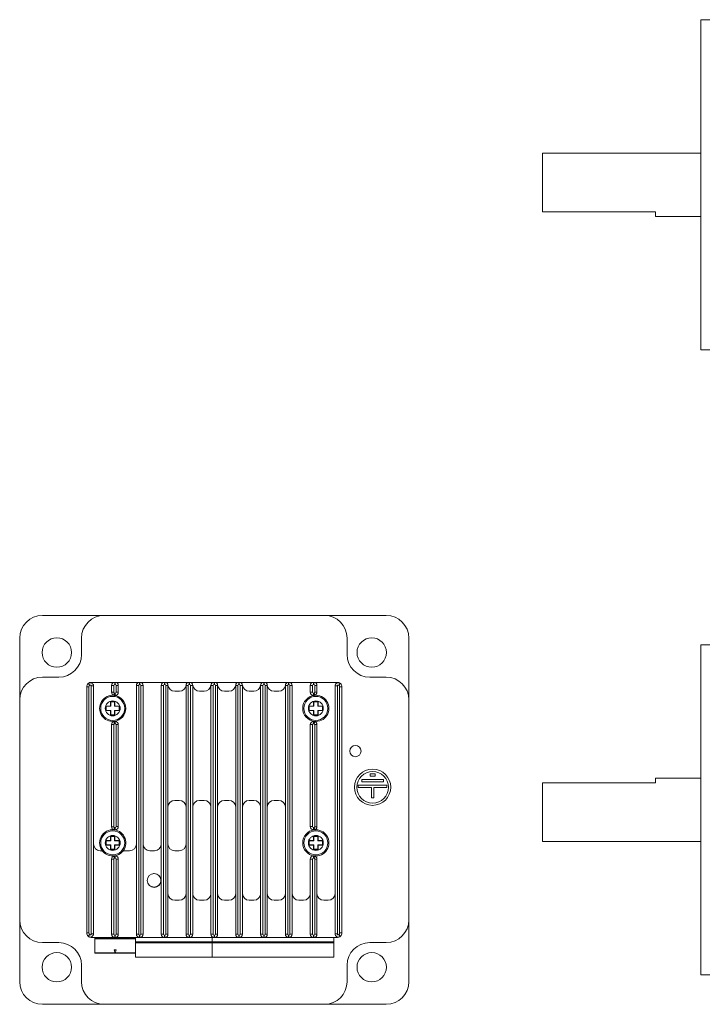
# Model space of a CAD drawing. Header units: millimetres. Extents: x 25 to 412, y 47 to 271.
# Tile 1 of 2: x 25 to 177, y 47 to 265. Entities that reach past the tile are written whole.
import ezdxf

# ---------------------------------------------------------------- set-up
doc = ezdxf.new("R2010")
doc.units = ezdxf.units.MM

msp = doc.modelspace()

# ---------------------------------------------------------------- linework, layer by layer
at = {"color": 7, "linetype": 'Continuous', "lineweight": 15}
for p, q in [((177.89, 264.58), (175.89, 264.58)), ((175.89, 191.55), (175.89, 264.58)), ((175.89, 235.06), (140.89, 235.06)), ((140.89, 222.06), (140.89, 235.06)), ((140.89, 222.06), (165.89, 222.06)), ((165.89, 222.06), (165.89, 221.06)), ((165.89, 221.06), (175.89, 221.06)), ((175.89, 191.55), (177.89, 191.55)), ((30.37, 132.82), (44.02, 132.82)), ((44.02, 132.82), (92.72, 132.82)), ((92.72, 132.82), (106.37, 132.82)), ((25.37, 114.17), (25.37, 127.82)), ((39.02, 124.17), (39.02, 127.82)), ((97.72, 127.82), (97.72, 124.17)), ((111.37, 127.82), (111.37, 114.17)), ((177.89, 126.33), (175.89, 126.33)), ((175.89, 89.82), (175.89, 126.33)), ((30.37, 119.17), (34.02, 119.17)), ((46.37, 118.02), (41.17, 118.02)), ((46.37, 117.52), (46.37, 118.02)), ((46.37, 118.02), (46.46, 118.02)), ((46.46, 117.52), (46.46, 118.02)), ((51.86, 118.02), (46.46, 118.02)), ((51.86, 117.52), (51.86, 118.02)), ((51.86, 118.02), (51.94, 118.02)), ((51.94, 117.52), (51.94, 118.02)), ((57.34, 118.02), (51.94, 118.02)), ((57.34, 118.02), (57.34, 117.52)), ((57.34, 118.02), (57.43, 118.02)), ((57.43, 118.02), (57.43, 117.52)), ((62.83, 118.02), (57.43, 118.02)), ((62.83, 118.02), (62.83, 117.52)), ((62.83, 118.02), (62.92, 118.02)), ((62.92, 118.02), (62.92, 117.52)), ((68.32, 118.02), (62.92, 118.02)), ((68.32, 118.02), (68.32, 117.52)), ((68.32, 118.02), (68.41, 118.02)), ((68.41, 118.02), (68.41, 117.52)), ((73.81, 118.02), (68.41, 118.02)), ((73.81, 117.52), (73.81, 118.02)), ((73.81, 118.02), (73.9, 118.02)), ((73.9, 117.52), (73.9, 118.02)), ((79.3, 118.02), (73.9, 118.02)), ((79.3, 117.52), (79.3, 118.02)), ((79.3, 118.02), (79.39, 118.02)), ((79.39, 117.52), (79.39, 118.02)), ((84.79, 118.02), (79.39, 118.02)), ((84.79, 118.02), (84.79, 117.52)), ((84.79, 118.02), (84.88, 118.02)), ((84.88, 118.02), (84.88, 117.52)), ((90.28, 118.02), (84.88, 118.02)), ((90.28, 117.52), (90.28, 118.02)), ((90.28, 118.02), (90.37, 118.02)), ((90.37, 117.52), (90.37, 118.02)), ((95.57, 118.02), (90.37, 118.02)), ((102.72, 119.17), (106.37, 119.17)), ((40.67, 117.02), (40.17, 117.02)), ((40.17, 62.62), (40.17, 117.02)), ((40.67, 117.02), (40.67, 62.62)), ((41.17, 117.24), (41.67, 117.24)), ((41.17, 62.4), (41.17, 117.24)), ((41.67, 117.24), (41.67, 62.4)), ((45.67, 117.32), (46.17, 117.32)), ((45.67, 115.84), (45.67, 117.32)), ((45.67, 115.84), (46.17, 115.84)), ((46.17, 117.32), (46.17, 115.84)), ((46.28, 115.66), (46.46, 115.66)), ((46.46, 117.52), (46.37, 117.52)), ((46.46, 115.16), (46.46, 115.66)), ((46.66, 117.32), (47.16, 117.32)), ((46.66, 115.86), (46.66, 117.32)), ((46.66, 115.86), (47.16, 115.86)), ((47.16, 117.32), (47.16, 115.86)), ((51.16, 62.32), (51.16, 117.32)), ((51.16, 117.32), (51.66, 117.32)), ((51.66, 117.32), (51.66, 62.32)), ((51.94, 117.52), (51.86, 117.52)), ((52.14, 117.32), (52.64, 117.32)), ((52.14, 62.32), (52.14, 117.32)), ((52.64, 117.32), (52.64, 62.32)), ((57.14, 117.32), (56.64, 117.32)), ((56.64, 62.32), (56.64, 117.32)), ((57.14, 117.32), (57.14, 62.32)), ((57.43, 117.52), (57.34, 117.52)), ((57.63, 62.32), (57.63, 117.32)), ((58.13, 117.32), (57.63, 117.32)), ((58.13, 117.32), (58.13, 62.32)), ((60.65, 116.07), (59.62, 116.07)), ((62.13, 62.32), (62.13, 117.32)), ((62.63, 117.32), (62.13, 117.32)), ((62.63, 117.32), (62.63, 62.32)), ((62.92, 117.52), (62.83, 117.52)), ((63.12, 62.32), (63.12, 117.32)), ((63.62, 117.32), (63.12, 117.32)), ((63.62, 117.32), (63.62, 62.32)), ((66.14, 116.07), (65.11, 116.07)), ((68.12, 117.32), (67.62, 117.32)), ((67.62, 62.32), (67.62, 117.32)), ((68.12, 117.32), (68.12, 62.32)), ((68.41, 117.52), (68.32, 117.52)), ((68.61, 62.32), (68.61, 117.32)), ((69.11, 117.32), (68.61, 117.32)), ((69.11, 117.32), (69.11, 62.32)), ((71.62, 116.07), (70.6, 116.07)), ((73.61, 117.32), (73.11, 117.32)), ((73.11, 62.32), (73.11, 117.32)), ((73.61, 117.32), (73.61, 62.32)), ((73.9, 117.52), (73.81, 117.52)), ((74.1, 62.32), (74.1, 117.32)), ((74.6, 117.32), (74.1, 117.32)), ((74.6, 117.32), (74.6, 62.32)), ((77.11, 116.07), (76.09, 116.07)), ((78.6, 117.32), (79.1, 117.32)), ((78.6, 62.32), (78.6, 117.32)), ((79.1, 117.32), (79.1, 62.32)), ((79.39, 117.52), (79.3, 117.52)), ((79.59, 62.32), (79.59, 117.32)), ((79.59, 117.32), (80.09, 117.32)), ((80.09, 117.32), (80.09, 62.32)), ((82.6, 116.07), (81.57, 116.07)), ((84.09, 62.32), (84.09, 117.32)), ((84.59, 117.32), (84.09, 117.32)), ((84.59, 117.32), (84.59, 62.32)), ((84.88, 117.52), (84.79, 117.52)), ((85.08, 62.32), (85.08, 117.32)), ((85.58, 117.32), (85.08, 117.32)), ((85.58, 117.32), (85.58, 62.32)), ((90.08, 117.32), (89.58, 117.32)), ((89.58, 115.86), (89.58, 117.32)), ((90.08, 115.86), (89.58, 115.86)), ((90.08, 117.32), (90.08, 115.86)), ((90.37, 117.52), (90.28, 117.52)), ((90.28, 115.16), (90.28, 115.66)), ((90.28, 115.66), (90.45, 115.66)), ((91.07, 117.32), (90.57, 117.32)), ((90.57, 115.84), (90.57, 117.32)), ((91.07, 115.84), (90.57, 115.84)), ((91.07, 117.32), (91.07, 115.84)), ((95.07, 117.24), (95.57, 117.24)), ((95.07, 62.4), (95.07, 117.24)), ((95.57, 117.24), (95.57, 62.4)), ((96.07, 117.02), (96.57, 117.02)), ((96.07, 62.62), (96.07, 117.02)), ((96.57, 117.02), (96.57, 62.62)), ((25.37, 65.47), (25.37, 114.17)), ((45.42, 113.77), (46.42, 113.77)), ((45.42, 113.77), (45.42, 112.77)), ((45.49, 113.69), (45.42, 113.77)), ((45.49, 112.72), (45.49, 113.69)), ((46.34, 113.69), (45.49, 113.69)), ((46.46, 115.16), (46.21, 115.16)), ((46.34, 113.69), (46.42, 113.77)), ((46.34, 112.72), (46.34, 113.69)), ((46.42, 113.77), (46.42, 112.77)), ((90.52, 115.16), (90.28, 115.16)), ((90.32, 113.77), (91.32, 113.77)), ((90.32, 113.77), (90.32, 112.77)), ((90.39, 113.69), (90.32, 113.77)), ((90.39, 112.72), (90.39, 113.69)), ((91.24, 113.69), (90.39, 113.69)), ((91.24, 113.69), (91.32, 113.77)), ((91.24, 112.72), (91.24, 113.69)), ((91.32, 113.77), (91.32, 112.77)), ((111.37, 114.17), (111.37, 65.47)), ((45.42, 112.77), (44.42, 112.77)), ((44.42, 111.77), (44.42, 112.77)), ((44.47, 112.72), (44.42, 112.77)), ((44.47, 111.82), (44.42, 111.77)), ((45.42, 111.77), (44.42, 111.77)), ((45.49, 112.72), (44.47, 112.72)), ((44.47, 111.82), (44.47, 112.72)), ((45.49, 111.82), (44.47, 111.82)), ((45.49, 112.72), (45.42, 112.77)), ((45.49, 111.82), (45.42, 111.77)), ((45.42, 111.77), (45.42, 110.77)), ((45.49, 110.85), (45.49, 111.82)), ((46.34, 112.72), (46.42, 112.77)), ((47.36, 112.72), (46.34, 112.72)), ((46.34, 111.82), (46.42, 111.77)), ((47.36, 111.82), (46.34, 111.82)), ((46.34, 110.85), (46.34, 111.82)), ((47.42, 112.77), (46.42, 112.77)), ((47.42, 111.77), (46.42, 111.77)), ((46.42, 111.77), (46.42, 110.77)), ((47.36, 112.72), (47.42, 112.77)), ((47.36, 112.72), (47.36, 111.82)), ((47.36, 111.82), (47.42, 111.77)), ((47.42, 112.77), (47.42, 111.77)), ((90.32, 112.77), (89.32, 112.77)), ((89.32, 111.77), (89.32, 112.77)), ((89.37, 112.72), (89.32, 112.77)), ((89.37, 111.82), (89.32, 111.77)), ((90.32, 111.77), (89.32, 111.77)), ((90.39, 112.72), (89.37, 112.72)), ((89.37, 111.82), (89.37, 112.72)), ((90.39, 111.82), (89.37, 111.82)), ((90.39, 112.72), (90.32, 112.77)), ((90.39, 111.82), (90.32, 111.77)), ((90.32, 111.77), (90.32, 110.77)), ((90.39, 110.85), (90.39, 111.82)), ((91.24, 112.72), (91.32, 112.77)), ((92.26, 112.72), (91.24, 112.72)), ((91.24, 111.82), (91.32, 111.77)), ((92.26, 111.82), (91.24, 111.82)), ((91.24, 110.85), (91.24, 111.82)), ((92.32, 112.77), (91.32, 112.77)), ((92.32, 111.77), (91.32, 111.77)), ((91.32, 111.77), (91.32, 110.77)), ((92.26, 112.72), (92.32, 112.77)), ((92.26, 112.72), (92.26, 111.82)), ((92.26, 111.82), (92.32, 111.77)), ((92.32, 112.77), (92.32, 111.77)), ((45.49, 110.85), (45.42, 110.77)), ((46.42, 110.77), (45.42, 110.77)), ((45.49, 110.85), (46.34, 110.85)), ((46.21, 109.38), (46.46, 109.38)), ((46.46, 108.88), (46.28, 108.88)), ((46.34, 110.85), (46.42, 110.77)), ((46.46, 108.88), (46.46, 109.38)), ((90.28, 109.38), (90.28, 108.88)), ((90.28, 109.38), (90.52, 109.38)), ((90.45, 108.88), (90.28, 108.88)), ((90.39, 110.85), (90.32, 110.77)), ((91.32, 110.77), (90.32, 110.77)), ((90.39, 110.85), (91.24, 110.85)), ((91.24, 110.85), (91.32, 110.77)), ((45.67, 108.7), (46.17, 108.7)), ((45.67, 86.09), (45.67, 108.7)), ((46.17, 108.7), (46.17, 86.09)), ((46.66, 108.68), (47.16, 108.68)), ((46.66, 86.11), (46.66, 108.68)), ((47.16, 108.68), (47.16, 86.11)), ((90.08, 108.68), (89.58, 108.68)), ((89.58, 86.11), (89.58, 108.68)), ((90.08, 108.68), (90.08, 86.11)), ((91.07, 108.7), (90.57, 108.7)), ((90.57, 86.09), (90.57, 108.7)), ((91.07, 108.7), (91.07, 86.09)), ((105.78, 96.53), (100.96, 96.53)), ((100.96, 96.53), (100.96, 96.03)), ((100.96, 96.03), (105.78, 96.03)), ((103.91, 97.78), (102.82, 97.78)), ((102.82, 97.78), (102.82, 97.28)), ((102.82, 97.28), (103.91, 97.28)), ((103.91, 97.28), (103.91, 97.78)), ((105.78, 96.03), (105.78, 96.53)), ((140.89, 82.82), (140.89, 95.82)), ((165.89, 95.82), (140.89, 95.82)), ((175.89, 96.82), (165.89, 96.82)), ((165.89, 96.82), (165.89, 95.82)), ((106.54, 95.29), (100.2, 95.29)), ((100.2, 95.29), (100.2, 94.79)), ((100.2, 94.79), (103.12, 94.79)), ((103.12, 94.79), (103.12, 92.47)), ((103.62, 92.47), (103.62, 94.79)), ((103.62, 94.79), (106.54, 94.79)), ((106.54, 94.79), (106.54, 95.29)), ((59.63, 91.92), (60.63, 91.92)), ((65.12, 91.92), (66.12, 91.92)), ((70.61, 91.92), (71.61, 91.92)), ((76.1, 91.92), (77.1, 91.92)), ((81.59, 91.92), (82.59, 91.92)), ((103.12, 92.47), (103.62, 92.47)), ((175.89, 53.31), (175.89, 89.82)), ((45.67, 86.09), (46.17, 86.09)), ((46.46, 85.41), (46.21, 85.41)), ((46.28, 85.91), (46.46, 85.91)), ((46.46, 85.41), (46.46, 85.91)), ((46.66, 86.11), (47.16, 86.11)), ((90.08, 86.11), (89.58, 86.11)), ((90.28, 85.91), (90.28, 85.41)), ((90.28, 85.91), (90.45, 85.91)), ((90.52, 85.41), (90.28, 85.41)), ((91.07, 86.09), (90.57, 86.09)), ((45.42, 83.02), (44.42, 83.02)), ((44.42, 82.02), (44.42, 83.02)), ((44.47, 82.97), (44.42, 83.02)), ((45.49, 82.97), (44.47, 82.97)), ((44.47, 82.07), (44.47, 82.97)), ((45.42, 84.02), (46.42, 84.02)), ((45.42, 84.02), (45.42, 83.02)), ((45.49, 83.94), (45.42, 84.02)), ((45.49, 82.97), (45.42, 83.02)), ((46.34, 83.94), (45.49, 83.94)), ((45.49, 82.97), (45.49, 83.94)), ((46.34, 83.94), (46.42, 84.02)), ((46.34, 82.97), (46.34, 83.94)), ((46.34, 82.97), (46.42, 83.02)), ((47.36, 82.97), (46.34, 82.97)), ((46.42, 84.02), (46.42, 83.02)), ((47.42, 83.02), (46.42, 83.02)), ((47.36, 82.97), (47.42, 83.02)), ((47.36, 82.97), (47.36, 82.07)), ((47.42, 83.02), (47.42, 82.02)), ((90.32, 83.02), (89.32, 83.02)), ((89.32, 82.02), (89.32, 83.02)), ((89.37, 82.97), (89.32, 83.02)), ((90.39, 82.97), (89.37, 82.97)), ((89.37, 82.07), (89.37, 82.97)), ((90.32, 84.02), (91.32, 84.02)), ((90.32, 84.02), (90.32, 83.02)), ((90.39, 83.94), (90.32, 84.02)), ((90.39, 82.97), (90.32, 83.02)), ((91.24, 83.94), (90.39, 83.94)), ((90.39, 82.97), (90.39, 83.94)), ((91.24, 83.94), (91.32, 84.02)), ((91.24, 82.97), (91.24, 83.94)), ((91.24, 82.97), (91.32, 83.02)), ((92.26, 82.97), (91.24, 82.97)), ((91.32, 84.02), (91.32, 83.02)), ((92.32, 83.02), (91.32, 83.02)), ((92.26, 82.97), (92.32, 83.02)), ((92.26, 82.97), (92.26, 82.07)), ((92.32, 83.02), (92.32, 82.02)), ((140.89, 82.82), (175.89, 82.82)), ((43.17, 80.77), (43.28, 80.77)), ((44.47, 82.07), (44.42, 82.02)), ((45.42, 82.02), (44.42, 82.02)), ((45.49, 82.07), (44.47, 82.07)), ((45.49, 82.07), (45.42, 82.02)), ((45.42, 82.02), (45.42, 81.02)), ((45.49, 81.1), (45.42, 81.02)), ((46.42, 81.02), (45.42, 81.02)), ((45.49, 81.1), (45.49, 82.07)), ((45.49, 81.1), (46.34, 81.1)), ((46.34, 82.07), (46.42, 82.02)), ((47.36, 82.07), (46.34, 82.07)), ((46.34, 81.1), (46.34, 82.07)), ((46.34, 81.1), (46.42, 81.02)), ((47.42, 82.02), (46.42, 82.02)), ((46.42, 82.02), (46.42, 81.02)), ((47.36, 82.07), (47.42, 82.02)), ((48.55, 80.77), (49.66, 80.77)), ((54.14, 80.77), (55.14, 80.77)), ((59.63, 80.77), (60.63, 80.77)), ((89.37, 82.07), (89.32, 82.02)), ((90.32, 82.02), (89.32, 82.02)), ((90.39, 82.07), (89.37, 82.07)), ((90.39, 82.07), (90.32, 82.02)), ((90.32, 82.02), (90.32, 81.02)), ((90.39, 81.1), (90.32, 81.02)), ((91.32, 81.02), (90.32, 81.02)), ((90.39, 81.1), (90.39, 82.07)), ((90.39, 81.1), (91.24, 81.1)), ((91.24, 82.07), (91.32, 82.02)), ((92.26, 82.07), (91.24, 82.07)), ((91.24, 81.1), (91.24, 82.07)), ((91.24, 81.1), (91.32, 81.02)), ((92.32, 82.02), (91.32, 82.02)), ((91.32, 82.02), (91.32, 81.02)), ((92.26, 82.07), (92.32, 82.02)), ((45.67, 62.32), (45.67, 78.95)), ((45.67, 78.95), (46.17, 78.95)), ((46.17, 78.95), (46.17, 62.32)), ((46.21, 79.63), (46.46, 79.63)), ((46.46, 79.13), (46.28, 79.13)), ((46.46, 79.63), (46.46, 79.13)), ((46.66, 62.32), (46.66, 78.93)), ((46.66, 78.93), (47.16, 78.93)), ((47.16, 78.93), (47.16, 62.32)), ((89.58, 78.93), (90.08, 78.93)), ((89.58, 62.32), (89.58, 78.93)), ((90.08, 78.93), (90.08, 62.32)), ((90.28, 79.13), (90.28, 79.63)), ((90.28, 79.63), (90.52, 79.63)), ((90.45, 79.13), (90.28, 79.13)), ((90.57, 62.32), (90.57, 78.95)), ((90.57, 78.95), (91.07, 78.95)), ((91.07, 78.95), (91.07, 62.32)), ((53.57, 74.13), (53.53, 74.13)), ((54.68, 75.71), (54.68, 75.67)), ((54.98, 75.72), (54.97, 75.75)), ((56.55, 74.61), (56.52, 74.6)), ((56.56, 74.31), (56.6, 74.31)), ((53.58, 73.83), (53.62, 73.84)), ((55.15, 72.72), (55.16, 72.69)), ((55.45, 72.73), (55.45, 72.77)), ((59.63, 69.82), (60.63, 69.82)), ((65.12, 69.82), (66.12, 69.82)), ((70.61, 69.82), (71.61, 69.82)), ((76.1, 69.82), (77.1, 69.82)), ((81.59, 69.82), (82.59, 69.82)), ((87.08, 69.82), (88.08, 69.82)), ((92.57, 69.82), (93.57, 69.82)), ((25.37, 51.82), (25.37, 65.47)), ((111.37, 65.47), (111.37, 51.82)), ((40.17, 62.62), (40.67, 62.62)), ((41.67, 62.4), (41.17, 62.4)), ((46.37, 61.62), (41.17, 61.62)), ((41.96, 61.62), (41.96, 61.52)), ((41.96, 61.52), (50.97, 61.52)), ((41.96, 61.52), (41.96, 61.32)), ((50.97, 61.32), (41.96, 61.32)), ((41.96, 58.22), (41.96, 61.32)), ((45.67, 62.32), (46.17, 62.32)), ((46.37, 62.12), (46.46, 62.12)), ((46.37, 62.12), (46.37, 61.62)), ((46.46, 61.62), (46.37, 61.62)), ((46.46, 62.12), (46.46, 61.62)), ((51.86, 61.62), (46.46, 61.62)), ((46.66, 62.32), (47.16, 62.32)), ((50.97, 60.62), (50.97, 61.62)), ((51.16, 62.32), (51.66, 62.32)), ((51.86, 62.12), (51.94, 62.12)), ((51.86, 61.62), (51.86, 62.12)), ((51.94, 61.62), (51.86, 61.62)), ((51.94, 61.62), (51.94, 62.12)), ((57.34, 61.62), (51.94, 61.62)), ((52.14, 62.32), (52.64, 62.32)), ((57.14, 62.32), (56.64, 62.32)), ((57.34, 62.12), (57.43, 62.12)), ((57.34, 62.12), (57.34, 61.62)), ((57.43, 61.62), (57.34, 61.62)), ((57.43, 62.12), (57.43, 61.62)), ((62.83, 61.62), (57.43, 61.62)), ((58.13, 62.32), (57.63, 62.32)), ((62.63, 62.32), (62.13, 62.32)), ((62.83, 62.12), (62.83, 61.62)), ((62.83, 62.12), (62.92, 62.12)), ((62.92, 61.62), (62.83, 61.62)), ((62.92, 62.12), (62.92, 61.62)), ((68.32, 61.62), (62.92, 61.62)), ((63.62, 62.32), (63.12, 62.32)), ((68.12, 62.32), (67.62, 62.32)), ((67.87, 60.62), (67.87, 61.62)), ((68.32, 62.12), (68.41, 62.12)), ((68.32, 62.12), (68.32, 61.62)), ((68.41, 61.62), (68.32, 61.62)), ((68.41, 62.12), (68.41, 61.62)), ((73.81, 61.62), (68.41, 61.62)), ((69.11, 62.32), (68.61, 62.32)), ((73.61, 62.32), (73.11, 62.32)), ((73.81, 61.62), (73.81, 62.12)), ((73.81, 62.12), (73.9, 62.12)), ((73.9, 61.62), (73.81, 61.62)), ((73.9, 61.62), (73.9, 62.12)), ((79.3, 61.62), (73.9, 61.62)), ((74.6, 62.32), (74.1, 62.32)), ((78.6, 62.32), (79.1, 62.32)), ((79.3, 61.62), (79.3, 62.12)), ((79.3, 62.12), (79.39, 62.12)), ((79.39, 61.62), (79.3, 61.62)), ((79.39, 61.62), (79.39, 62.12)), ((84.79, 61.62), (79.39, 61.62)), ((79.59, 62.32), (80.09, 62.32)), ((84.59, 62.32), (84.09, 62.32)), ((84.79, 62.12), (84.79, 61.62)), ((84.79, 62.12), (84.88, 62.12)), ((84.88, 61.62), (84.79, 61.62)), ((84.88, 62.12), (84.88, 61.62)), ((90.28, 61.62), (84.88, 61.62)), ((85.58, 62.32), (85.08, 62.32)), ((89.58, 62.32), (90.08, 62.32)), ((90.28, 61.62), (90.28, 62.12)), ((90.28, 62.12), (90.37, 62.12)), ((90.37, 61.62), (90.28, 61.62)), ((90.37, 61.62), (90.37, 62.12)), ((95.57, 61.62), (90.37, 61.62)), ((90.57, 62.32), (91.07, 62.32)), ((94.77, 61.62), (94.77, 60.62)), ((95.07, 62.4), (95.57, 62.4)), ((96.07, 62.62), (96.57, 62.62)), ((34.02, 60.47), (30.37, 60.47)), ((46.27, 58.87), (46.67, 58.87)), ((46.47, 58.12), (46.27, 58.87)), ((46.67, 58.87), (46.47, 58.12)), ((50.97, 60.62), (67.87, 60.62)), ((50.97, 60.62), (50.97, 60.42)), ((50.97, 60.42), (67.87, 60.42)), ((50.97, 57.22), (50.97, 60.42)), ((67.87, 60.62), (94.77, 60.62)), ((67.87, 60.62), (67.87, 60.42)), ((67.87, 60.42), (94.77, 60.42)), ((67.87, 57.22), (67.87, 60.42)), ((94.77, 60.42), (94.77, 60.62)), ((94.77, 60.42), (94.77, 57.22)), ((106.37, 60.47), (102.72, 60.47)), ((41.96, 58.22), (46.27, 58.22)), ((41.96, 58.22), (41.96, 58.12)), ((41.96, 58.12), (46.27, 58.12)), ((46.27, 58.22), (46.27, 58.12)), ((46.27, 58.12), (46.67, 58.12)), ((46.67, 58.12), (46.67, 58.22)), ((46.67, 58.22), (50.97, 58.22)), ((46.67, 58.12), (50.97, 58.12)), ((67.87, 57.22), (50.97, 57.22)), ((94.77, 57.22), (67.87, 57.22)), ((39.02, 51.82), (39.02, 55.47)), ((97.72, 55.47), (97.72, 51.82)), ((175.89, 53.31), (177.89, 53.31)), ((44.02, 46.82), (30.37, 46.82)), ((92.72, 46.82), (44.02, 46.82)), ((106.37, 46.82), (92.72, 46.82))]:
    msp.add_line(p, q, dxfattribs=at)
at = {"color": 7, "linetype": 'Continuous', "lineweight": 15, "flags": 128}
for points in [[(40.83, 117.39), (40.77, 117.47), (40.71, 117.54), (40.65, 117.6), (40.6, 117.66), (40.56, 117.7), (40.52, 117.74), (40.51, 117.76), (40.5, 117.77)], [(95.9, 117.39), (95.96, 117.47), (96.03, 117.54), (96.08, 117.6), (96.14, 117.66), (96.18, 117.7), (96.21, 117.74), (96.23, 117.76), (96.23, 117.77)], [(40.5, 61.88), (40.51, 61.88), (40.52, 61.9), (40.56, 61.94), (40.6, 61.98), (40.65, 62.04), (40.71, 62.11), (40.77, 62.18), (40.83, 62.25)], [(96.23, 61.88), (96.23, 61.88), (96.21, 61.9), (96.18, 61.94), (96.14, 61.98), (96.08, 62.04), (96.03, 62.11), (95.96, 62.18), (95.9, 62.25)]]:
    msp.add_lwpolyline(points, dxfattribs=at)
at = {"color": 7, "linetype": 'Continuous', "lineweight": 15}
for centre, radius in [((33.57, 124.62), 3.25), ((103.17, 124.62), 3.25), ((45.92, 112.27), 2.65), ((45.92, 112.27), 1.65), ((90.82, 112.27), 2.65), ((90.82, 112.27), 1.65), ((99.57, 102.82), 1.25), ((103.37, 94.82), 4), ((103.37, 94.82), 3.5), ((45.92, 82.52), 2.65), ((90.82, 82.52), 2.65), ((45.92, 82.52), 1.65), ((90.82, 82.52), 1.65), ((55.07, 74.22), 1.54), ((55.07, 74.22), 1.5), ((33.57, 55.02), 3.25), ((103.17, 55.02), 3.25)]:
    msp.add_circle(centre, radius, dxfattribs=at)
for centre, radius, start, end in [((30.37, 127.82), 5, 90, 180), ((44.02, 127.82), 5, 90, 180), ((92.72, 127.82), 5, 0, 90), ((106.37, 127.82), 5, 0, 90), ((34.02, 124.17), 5, 270, 0), ((102.72, 124.17), 5, 180, 270), ((30.37, 114.17), 5, 90, 180), ((41.17, 117.02), 1, 131.8103, 180), ((41.17, 117.02), 1, 90, 131.8103), ((40.97, 117.24), 0.7, 0, 131.8103), ((46.37, 117.32), 0.7, 90, 180), ((46.46, 117.32), 0.7, 0, 90), ((51.86, 117.32), 0.7, 90, 180), ((51.94, 117.32), 0.7, 0, 90), ((57.34, 117.32), 0.7, 90, 180), ((57.43, 117.32), 0.7, 0, 90), ((62.83, 117.32), 0.7, 90, 180), ((62.92, 117.32), 0.7, 0, 90), ((68.32, 117.32), 0.7, 90, 180), ((68.41, 117.32), 0.7, 0, 90), ((73.81, 117.32), 0.7, 90, 180), ((73.9, 117.32), 0.7, 0, 90), ((79.3, 117.32), 0.7, 90, 180), ((79.39, 117.32), 0.7, 0, 90), ((84.79, 117.32), 0.7, 90, 180), ((84.88, 117.32), 0.7, 0, 90), ((90.28, 117.32), 0.7, 90, 180), ((90.37, 117.32), 0.7, 0, 90), ((95.77, 117.24), 0.7, 48.1897, 180), ((95.57, 117.02), 1, 48.1897, 90), ((95.57, 117.02), 1, 0, 48.1897), ((106.37, 114.17), 5, 0, 90), ((41.17, 117.02), 0.5, 131.8103, 180), ((40.97, 117.24), 0.2, 0, 131.8103), ((46.37, 115.84), 0.7, 180, 257.1836), ((46.37, 117.32), 0.2, 90, 180), ((46.37, 115.84), 0.2, 180, 245.8954), ((46.46, 117.32), 0.2, 0, 90), ((46.46, 115.86), 0.2, 270, 0), ((46.46, 115.86), 0.7, 270, 0), ((51.86, 117.32), 0.2, 90, 180), ((51.94, 117.32), 0.2, 0, 90), ((57.34, 117.32), 0.2, 90, 180), ((57.43, 117.32), 0.2, 0, 90), ((59.62, 117.57), 1.5, 186.525, 270), ((60.65, 117.57), 1.5, 270, 353.475), ((62.83, 117.32), 0.2, 90, 180), ((62.92, 117.32), 0.2, 0, 90), ((65.11, 117.57), 1.5, 186.525, 270), ((66.14, 117.57), 1.5, 270, 353.475), ((68.32, 117.32), 0.2, 90, 180), ((68.41, 117.32), 0.2, 0, 90), ((70.6, 117.57), 1.5, 186.525, 270), ((71.62, 117.57), 1.5, 270, 353.475), ((73.81, 117.32), 0.2, 90, 180), ((73.9, 117.32), 0.2, 0, 90), ((76.09, 117.57), 1.5, 186.525, 270), ((77.11, 117.57), 1.5, 270, 353.475), ((79.3, 117.32), 0.2, 90, 180), ((79.39, 117.32), 0.2, 0, 90), ((81.57, 117.57), 1.5, 186.525, 270), ((82.6, 117.57), 1.5, 270, 353.475), ((84.79, 117.32), 0.2, 90, 180), ((84.88, 117.32), 0.2, 0, 90), ((90.28, 115.86), 0.7, 180, 270), ((90.28, 117.32), 0.2, 90, 180), ((90.28, 115.86), 0.2, 180, 270), ((90.37, 117.32), 0.2, 0, 90), ((90.37, 115.84), 0.2, 294.1046, 0), ((90.37, 115.84), 0.7, 282.8164, 0), ((95.77, 117.24), 0.2, 48.1897, 180), ((95.57, 117.02), 0.5, 0, 48.1897), ((45.92, 112.27), 2.9, 82.8192, 277.1808), ((46.37, 115.84), 0.7, 257.1836, 262.8192), ((45.92, 112.27), 2.9, 277.1808, 82.8192), ((90.82, 112.27), 2.9, 97.1808, 262.8192), ((90.82, 112.27), 2.9, 262.8192, 97.1808), ((90.37, 115.84), 0.7, 277.1808, 282.8164), ((46.37, 108.7), 0.7, 102.8164, 180), ((46.37, 108.7), 0.2, 114.1046, 180), ((46.37, 108.7), 0.7, 97.1808, 102.8164), ((46.46, 108.68), 0.7, 0, 90), ((46.46, 108.68), 0.2, 0, 90), ((90.28, 108.68), 0.7, 90, 180), ((90.28, 108.68), 0.2, 90, 180), ((90.37, 108.7), 0.7, 77.1836, 82.8192), ((90.37, 108.7), 0.2, 0, 65.8954), ((90.37, 108.7), 0.7, 0, 77.1836), ((59.63, 90.42), 1.5, 90, 180), ((60.63, 90.42), 1.5, 0, 90), ((65.12, 90.42), 1.5, 90, 180), ((66.12, 90.42), 1.5, 0, 90), ((70.61, 90.42), 1.5, 90, 180), ((71.61, 90.42), 1.5, 0, 90), ((76.1, 90.42), 1.5, 90, 180), ((77.1, 90.42), 1.5, 0, 90), ((81.59, 90.42), 1.5, 90, 180), ((82.59, 90.42), 1.5, 0, 90), ((45.92, 82.52), 2.9, 82.8192, 222.8871), ((46.37, 86.09), 0.7, 180, 257.1836), ((46.37, 86.09), 0.2, 180, 245.8954), ((46.37, 86.09), 0.7, 257.1836, 262.8192), ((45.92, 82.52), 2.9, 317.1129, 82.8192), ((46.46, 86.11), 0.2, 270, 0), ((46.46, 86.11), 0.7, 270, 0), ((90.82, 82.52), 2.9, 97.1808, 262.8192), ((90.28, 86.11), 0.7, 180, 270), ((90.28, 86.11), 0.2, 180, 270), ((90.37, 86.09), 0.2, 294.1046, 0), ((90.82, 82.52), 2.9, 262.8192, 97.1808), ((90.37, 86.09), 0.7, 277.1808, 282.8164), ((90.37, 86.09), 0.7, 282.8164, 0), ((43.17, 82.27), 1.5, 180, 270), ((43.28, 80.07), 0.7, 42.8871, 90), ((48.55, 80.07), 0.7, 90, 137.1129), ((49.66, 82.27), 1.5, 270, 0), ((54.14, 82.27), 1.5, 180, 270), ((55.14, 82.27), 1.5, 270, 0), ((59.63, 82.27), 1.5, 180, 270), ((60.63, 82.27), 1.5, 270, 0), ((45.92, 82.52), 2.9, 222.8871, 277.1808), ((46.37, 78.95), 0.7, 102.8164, 180), ((46.37, 78.95), 0.2, 114.1046, 180), ((46.37, 78.95), 0.7, 97.1808, 102.8164), ((45.92, 82.52), 2.9, 277.1808, 317.1129), ((46.46, 78.93), 0.7, 0, 90), ((46.46, 78.93), 0.2, 0, 90), ((90.28, 78.93), 0.7, 90, 180), ((90.28, 78.93), 0.2, 90, 180), ((90.37, 78.95), 0.7, 77.1836, 82.8192), ((90.37, 78.95), 0.2, 0, 65.8954), ((90.37, 78.95), 0.7, 0, 77.1836), ((59.63, 71.32), 1.5, 180, 270), ((60.63, 71.32), 1.5, 270, 0), ((65.12, 71.32), 1.5, 180, 270), ((66.12, 71.32), 1.5, 270, 0), ((70.61, 71.32), 1.5, 180, 270), ((71.61, 71.32), 1.5, 270, 0), ((76.1, 71.32), 1.5, 180, 270), ((77.1, 71.32), 1.5, 270, 0), ((81.59, 71.32), 1.5, 180, 270), ((82.59, 71.32), 1.5, 270, 0), ((87.08, 71.32), 1.5, 180, 270), ((88.08, 71.32), 1.5, 270, 0), ((92.57, 71.32), 1.5, 180, 270), ((93.57, 71.32), 1.5, 270, 0), ((30.37, 65.47), 5, 180, 270), ((106.37, 65.47), 5, 270, 0), ((41.17, 62.62), 1, 180, 228.1897), ((40.97, 62.4), 0.7, 228.1897, 0), ((41.17, 62.62), 1, 228.1897, 270), ((41.17, 62.62), 0.5, 180, 228.1897), ((40.97, 62.4), 0.2, 228.1897, 0), ((46.37, 62.32), 0.7, 180, 270), ((46.37, 62.32), 0.2, 180, 270), ((46.46, 62.32), 0.2, 270, 0), ((46.46, 62.32), 0.7, 270, 0), ((51.86, 62.32), 0.7, 180, 270), ((51.86, 62.32), 0.2, 180, 270), ((51.94, 62.32), 0.2, 270, 0), ((51.94, 62.32), 0.7, 270, 0), ((57.34, 62.32), 0.7, 180, 270), ((57.34, 62.32), 0.2, 180, 270), ((57.43, 62.32), 0.2, 270, 0), ((57.43, 62.32), 0.7, 270, 0), ((62.83, 62.32), 0.7, 180, 270), ((62.83, 62.32), 0.2, 180, 270), ((62.92, 62.32), 0.2, 270, 0), ((62.92, 62.32), 0.7, 270, 0), ((68.32, 62.32), 0.7, 180, 270), ((68.32, 62.32), 0.2, 180, 270), ((68.41, 62.32), 0.2, 270, 0), ((68.41, 62.32), 0.7, 270, 0), ((73.81, 62.32), 0.7, 180, 270), ((73.81, 62.32), 0.2, 180, 270), ((73.9, 62.32), 0.7, 270, 0), ((73.9, 62.32), 0.2, 270, 0), ((79.3, 62.32), 0.7, 180, 270), ((79.3, 62.32), 0.2, 180, 270), ((79.39, 62.32), 0.2, 270, 0), ((79.39, 62.32), 0.7, 270, 0), ((84.79, 62.32), 0.7, 180, 270), ((84.79, 62.32), 0.2, 180, 270), ((84.88, 62.32), 0.2, 270, 0), ((84.88, 62.32), 0.7, 270, 0), ((90.28, 62.32), 0.7, 180, 270), ((90.28, 62.32), 0.2, 180, 270), ((90.37, 62.32), 0.2, 270, 0), ((90.37, 62.32), 0.7, 270, 0), ((95.77, 62.4), 0.7, 180, 311.8103), ((95.77, 62.4), 0.2, 180, 311.8103), ((95.57, 62.62), 1, 270, 311.8103), ((95.57, 62.62), 0.5, 311.8103, 0), ((95.57, 62.62), 1, 311.8103, 0), ((34.02, 55.47), 5, 0, 90), ((102.72, 55.47), 5, 90, 180), ((30.37, 51.82), 5, 180, 270), ((44.02, 51.82), 5, 180, 270), ((92.72, 51.82), 5, 270, 0), ((106.37, 51.82), 5, 270, 0)]:
    msp.add_arc(centre, radius, start, end, dxfattribs=at)
for points, knots in [([(46.21, 115.16), (46.21, 115.17), (46.21, 115.18), (46.22, 115.26), (46.24, 115.39), (46.26, 115.53), (46.28, 115.62), (46.28, 115.66), (46.28, 115.66)], [0, 0, 0, 0, 0.212295, 0.424565, 0.637264, 0.851074, 0.991104, 1, 1, 1, 1]), ([(90.52, 115.16), (90.52, 115.17), (90.52, 115.18), (90.51, 115.26), (90.49, 115.39), (90.47, 115.53), (90.46, 115.62), (90.45, 115.66), (90.45, 115.66)], [0, 0, 0, 0, 0.212295, 0.424565, 0.637264, 0.851074, 0.991104, 1, 1, 1, 1]), ([(46.28, 108.88), (46.28, 108.88), (46.28, 108.92), (46.26, 109.02), (46.24, 109.15), (46.22, 109.28), (46.21, 109.36), (46.21, 109.38), (46.21, 109.38)], [0, 0, 0, 0, 0.0088958, 0.1489263, 0.3627356, 0.575435, 0.7877054, 1, 1, 1, 1]), ([(90.52, 109.38), (90.52, 109.38), (90.52, 109.36), (90.51, 109.28), (90.49, 109.15), (90.47, 109.02), (90.46, 108.92), (90.45, 108.88), (90.45, 108.88)], [0, 0, 0, 0, 0.212295, 0.424565, 0.637264, 0.851074, 0.991104, 1, 1, 1, 1]), ([(46.21, 85.41), (46.21, 85.42), (46.21, 85.43), (46.22, 85.51), (46.24, 85.64), (46.26, 85.78), (46.28, 85.87), (46.28, 85.91), (46.28, 85.91)], [0, 0, 0, 0, 0.212295, 0.424565, 0.637265, 0.851074, 0.991105, 1, 1, 1, 1]), ([(90.45, 85.91), (90.45, 85.91), (90.46, 85.87), (90.47, 85.78), (90.49, 85.64), (90.51, 85.51), (90.52, 85.43), (90.52, 85.42), (90.52, 85.41)], [0, 0, 0, 0, 0.008895, 0.148926, 0.362735, 0.575435, 0.787705, 1, 1, 1, 1]), ([(46.21, 79.63), (46.21, 79.63), (46.21, 79.61), (46.22, 79.53), (46.24, 79.4), (46.26, 79.27), (46.28, 79.17), (46.28, 79.13), (46.28, 79.13)], [0, 0, 0, 0, 0.212295, 0.424565, 0.637265, 0.851075, 0.991105, 1, 1, 1, 1]), ([(90.45, 79.13), (90.45, 79.13), (90.46, 79.17), (90.47, 79.27), (90.49, 79.4), (90.51, 79.53), (90.52, 79.61), (90.52, 79.63), (90.52, 79.63)], [0, 0, 0, 0, 0.008895, 0.148925, 0.362735, 0.575435, 0.787705, 1, 1, 1, 1])]:
    msp.add_open_spline(points, degree=3, knots=knots, dxfattribs=at)

doc.saveas('drawing.dxf')
